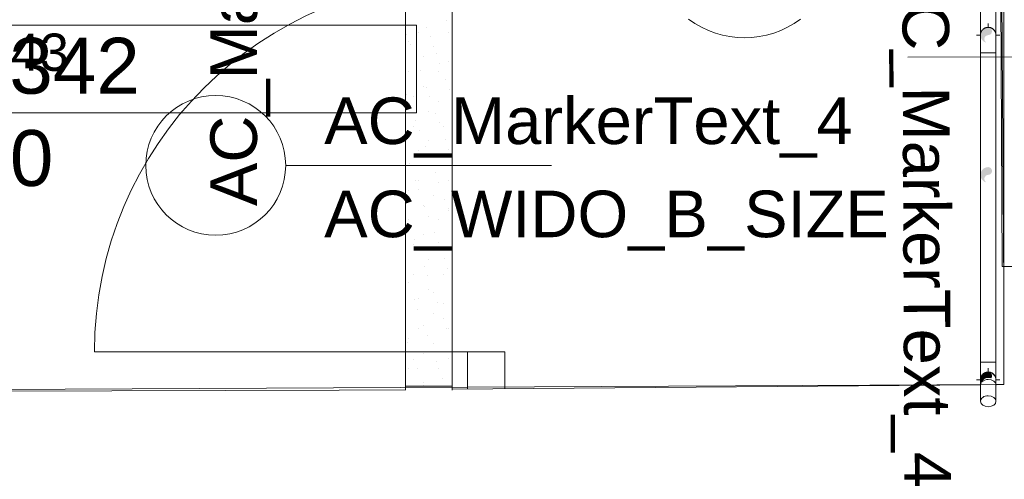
# Model space of a CAD drawing. Header units: millimetres. Extents: x -68772 to 137055, y -73300 to 19650.
# Tile 40 of 212: x 41646 to 43757, y -42682 to -41695. Entities that reach past the tile are written whole.
import ezdxf
from ezdxf.enums import TextEntityAlignment as Align

# ---------------------------------------------------------------- set-up
doc = ezdxf.new("R2010")
doc.units = ezdxf.units.MM
doc.header["$MEASUREMENT"] = 0
for name, color, linetype, lineweight in [('Center Line_Nr_pióra__7', 7, 'Continuous', 5), ('Drop_Nr_pióra__7', 7, 'Continuous', 5), ('Nowe_0_Nr_pióra__7', 7, 'Continuous', 5), ('Nowe_Cut Pattern_Nr_pióra__252', 250, 'Continuous', 18), ('Nowe_Drzwi ARCHICAD_Nr_pióra__7', 7, 'Continuous', 5), ('Nowe_Metryczki pomieszczeń ARCHICADa_Nr_pióra__1', 7, 'Continuous', 18), ('Nowe_Okna ARCHICADa_Nr_pióra__7', 7, 'Continuous', 5), ('Nowe_Panel_Nr_pióra__7', 7, 'Continuous', 5), ('Nowe_Walls_Nr_pióra__238', 7, 'Continuous', 13), ('Nowe_Znaczniki drzwi ARCHICADa_Nr_pióra__7', 7, 'Continuous', 5), ('Nowe_Znaczniki okien ARCHICADa_Nr_pióra__7', 7, 'Continuous', 5), ('Pipe Fittings_Nr_pióra__3', 7, 'Continuous', 18), ('Pipes_Nr_pióra__7', 7, 'Continuous', 5), ('Plumbing Fixtures_Nr_pióra__7', 7, 'Continuous', 5), ('Spot Elevations_Nr_pióra__7', 7, 'Continuous', 5), ('Walls_Nr_pióra__238', 7, 'Continuous', 13), ('Walls_Nr_pióra__7', 7, 'Continuous', 5)]:
    doc.layers.add(name, color=color, linetype=linetype, lineweight=lineweight)
doc.styles.add('GENERATED_STYLE_1', font='arial.ttf')
doc.linetypes.add('Przekreślana podwójnie', pattern='A,0,[1,RZUT PARTERU DWORZEC 51.Shx,S=1.587302,R=0,X=0,Y=0],-300,0', length=300)

msp = doc.modelspace()

# ---------------------------------------------------------------- hatches: boundary and pattern name
at = {"layer": 'Drop_Nr_pióra__7', "linetype": 'Continuous', "lineweight": 5}
for points in [[(43706.6, -41724), (43706, -41728.3), (43706.6, -41732.6), (43708.2, -41736.6), (43710.9, -41740.1), (43714.3, -41742.8), (43718.4, -41744.4), (43715.5, -41740.8), (43714.3, -41736.6), (43715.5, -41732.5), (43718.5, -41729.4), (43726.9, -41727.2), (43729.9, -41724.1), (43731, -41719.9), (43729.9, -41715.8), (43728.6, -41714), (43724.9, -41711.9), (43722.7, -41711.6), (43718.4, -41712.2), (43714.3, -41713.8), (43710.9, -41716.5), (43708.2, -41719.9)], [(43706.6, -42024), (43706, -42028.3), (43706.6, -42032.6), (43708.2, -42036.6), (43710.9, -42040.1), (43714.3, -42042.8), (43718.4, -42044.4), (43715.5, -42040.8), (43714.3, -42036.6), (43715.5, -42032.5), (43718.5, -42029.4), (43726.9, -42027.2), (43729.9, -42024.1), (43731, -42019.9), (43729.9, -42015.8), (43728.6, -42014), (43724.9, -42011.9), (43722.7, -42011.6), (43718.4, -42012.2), (43714.3, -42013.8), (43710.9, -42016.5), (43708.2, -42019.9)], [(43706.6, -42464), (43706.1, -42469.2), (43706.8, -42473.3), (43707.9, -42475.8), (43709.4, -42472.4), (43711.6, -42469.2), (43715.3, -42466), (43719.9, -42464), (43721.6, -42464), (43722.7, -42464.4), (43725.8, -42464), (43727, -42464.4), (43729, -42465.3), (43730.8, -42462.1), (43730.8, -42457.8), (43728.6, -42454), (43724.9, -42451.9), (43722.7, -42451.6), (43718.4, -42452.2), (43714.3, -42453.8), (43710.9, -42456.5), (43708.2, -42459.9)]]:
    msp.add_hatch(color=256, dxfattribs=at).paths.add_polyline_path(points)

# ---------------------------------------------------------------- linework, layer by layer
at = {"layer": 'Center Line_Nr_pióra__7', "linetype": 'Przekreślana podwójnie', "lineweight": 5}
for p, q in [((43722.7, -41711.6), (43722.7, -41703.3)), ((43697.7, -41728.3), (43706, -41728.3)), ((43739.3, -41728.3), (43747.7, -41728.3)), ((43722.7, -42451.6), (43722.7, -42443.3)), ((43697.7, -42468.3), (43706, -42468.3)), ((43739.2, -42468.3), (43747.7, -42468.3))]:
    msp.add_line(p, q, dxfattribs=at)
at = {"layer": 'Nowe_0_Nr_pióra__7', "linetype": 'Continuous', "lineweight": 5}
for p, q in [((42560.8, -41696.2), (42560.8, -41696.2)), ((42518.5, -41711.5), (42518.5, -41711.5)), ((42476.3, -41726.9), (42476.3, -41726.9)), ((42500.7, -41721.8), (42500.7, -41721.8)), ((42526.1, -41732.2), (42526.1, -41732.2)), ((42564.3, -41721.8), (42564.3, -41721.8)), ((42479.4, -41743), (42479.4, -41743)), ((42483.8, -41747.6), (42483.8, -41747.6)), ((42532.5, -41753.7), (42532.5, -41753.7)), ((42496.8, -41783.3), (42496.8, -41783.3)), ((42511.3, -41774.9), (42511.3, -41774.9)), ((42539.1, -41767.9), (42539.1, -41767.9)), ((42504.3, -41804), (42504.3, -41804)), ((42546.6, -41788.6), (42546.6, -41788.6)), ((42564.3, -41785.5), (42564.3, -41785.5)), ((42479.4, -41806.7), (42479.4, -41806.7)), ((42543.1, -41806.7), (42543.1, -41806.7)), ((42559.6, -41824.3), (42559.6, -41824.3)), ((42511.3, -41838.5), (42511.3, -41838.5)), ((42517.3, -41839.7), (42517.3, -41839.7)), ((42567.1, -41845), (42567.1, -41845)), ((42475, -41855.1), (42475, -41855.1)), ((42490, -41859.7), (42490, -41859.7)), ((42524.8, -41860.4), (42524.8, -41860.4)), ((42482.5, -41875.8), (42482.5, -41875.8)), ((42543.1, -41870.3), (42543.1, -41870.3)), ((42521.9, -41891.5), (42521.9, -41891.5)), ((42537.8, -41896.1), (42537.8, -41896.1)), ((42490, -41923.4), (42490, -41923.4)), ((42495.5, -41911.5), (42495.5, -41911.5)), ((42503.1, -41932.1), (42503.1, -41932.1)), ((42545.3, -41916.8), (42545.3, -41916.8)), ((42553.7, -41923.4), (42553.7, -41923.4)), ((42558.3, -41952.5), (42558.3, -41952.5)), ((42516.1, -41967.9), (42516.1, -41967.9)), ((42521.9, -41955.2), (42521.9, -41955.2)), ((42565.9, -41973.1), (42565.9, -41973.1)), ((42473.8, -41983.2), (42473.8, -41983.2)), ((42500.7, -41976.4), (42500.7, -41976.4)), ((42523.6, -41988.5), (42523.6, -41988.5)), ((42553.7, -41987), (42553.7, -41987)), ((42481.3, -42003.9), (42481.3, -42003.9)), ((42532.5, -42008.2), (42532.5, -42008.2)), ((42536.6, -42024.2), (42536.6, -42024.2)), ((42494.3, -42039.6), (42494.3, -42039.6)), ((42500.7, -42040), (42500.7, -42040)), ((42544.1, -42044.9), (42544.1, -42044.9)), ((42564.3, -42040), (42564.3, -42040)), ((42479.4, -42061.2), (42479.4, -42061.2)), ((42501.8, -42060.3), (42501.8, -42060.3)), ((42532.5, -42071.8), (42532.5, -42071.8)), ((42511.3, -42093.1), (42511.3, -42093.1)), ((42514.8, -42096), (42514.8, -42096)), ((42557.1, -42080.6), (42557.1, -42080.6)), ((42472.5, -42111.4), (42472.5, -42111.4)), ((42522.3, -42116.7), (42522.3, -42116.7)), ((42564.3, -42103.7), (42564.3, -42103.7)), ((42564.6, -42101.3), (42564.6, -42101.3)), ((42479.4, -42124.9), (42479.4, -42124.9)), ((42480.1, -42132.1), (42480.1, -42132.1)), ((42543.1, -42124.9), (42543.1, -42124.9)), ((42511.3, -42156.7), (42511.3, -42156.7)), ((42535.3, -42152.4), (42535.3, -42152.4)), ((42490, -42177.9), (42490, -42177.9)), ((42493, -42167.8), (42493, -42167.8)), ((42542.9, -42173.1), (42542.9, -42173.1)), ((42500.6, -42188.5), (42500.6, -42188.5)), ((42543.1, -42188.5), (42543.1, -42188.5)), ((42513.6, -42224.2), (42513.6, -42224.2)), ((42521.9, -42209.7), (42521.9, -42209.7)), ((42555.9, -42208.8), (42555.9, -42208.8)), ((42490, -42241.6), (42490, -42241.6)), ((42521.1, -42244.8), (42521.1, -42244.8)), ((42553.7, -42241.6), (42553.7, -42241.6)), ((42563.4, -42229.4), (42563.4, -42229.4)), ((42478.8, -42260.2), (42478.8, -42260.2)), ((42521.9, -42273.4), (42521.9, -42273.4)), ((42534.1, -42280.5), (42534.1, -42280.5)), ((42491.8, -42295.9), (42491.8, -42295.9)), ((42500.7, -42294.6), (42500.7, -42294.6)), ((42541.6, -42301.2), (42541.6, -42301.2)), ((42553.7, -42305.2), (42553.7, -42305.2)), ((42499.3, -42316.6), (42499.3, -42316.6)), ((42532.5, -42326.4), (42532.5, -42326.4)), ((42512.3, -42352.3), (42512.3, -42352.3)), ((42554.6, -42336.9), (42554.6, -42336.9)), ((42500.7, -42358.2), (42500.7, -42358.2)), ((42519.8, -42373), (42519.8, -42373)), ((42562.1, -42357.6), (42562.1, -42357.6)), ((42564.3, -42358.2), (42564.3, -42358.2)), ((42477.6, -42388.4), (42477.6, -42388.4)), ((42479.4, -42379.4), (42479.4, -42379.4)), ((42532.5, -42390), (42532.5, -42390)), ((42511.3, -42411.3), (42511.3, -42411.3)), ((42532.8, -42408.7), (42532.8, -42408.7)), ((42490.6, -42424.1), (42490.6, -42424.1)), ((42540.4, -42429.4), (42540.4, -42429.4)), ((42564.3, -42421.9), (42564.3, -42421.9)), ((42479.4, -42443.1), (42479.4, -42443.1)), ((42498.1, -42444.8), (42498.1, -42444.8)), ((42543.1, -42443.1), (42543.1, -42443.1)), ((42511.1, -42480.5), (42511.1, -42480.5)), ((42511.3, -42474.9), (42511.3, -42474.9)), ((42553.4, -42465.1), (42553.4, -42465.1))]:
    msp.add_line(p, q, dxfattribs=at)
at = {"layer": 'Nowe_Cut Pattern_Nr_pióra__252', "linetype": 'Continuous', "lineweight": 18}
for p, q in [((43756.2, -42478.4), (43756.2, -41218.1)), ((40242.3, -42495.6), (43756.2, -42478.4))]:
    msp.add_line(p, q, dxfattribs=at)
at = {"layer": 'Nowe_Drzwi ARCHICAD_Nr_pióra__7', "linetype": 'Continuous', "lineweight": 5}
for p, q in [((42606.2, -42407.9), (41806.2, -42407.9)), ((42606.2, -42487.9), (42606.2, -42407.9)), ((42606.2, -42407.9), (42686.2, -42407.9)), ((42686.2, -42407.9), (42686.2, -42487.9))]:
    msp.add_line(p, q, dxfattribs=at)
at = {"layer": 'Nowe_Drzwi ARCHICAD_Nr_pióra__7', "linetype": 'Continuous', "lineweight": 5, "extrusion": (0, 0, -1)}
msp.add_ellipse((42606.2, -42407.9), major_axis=(-565.7, 565.7), ratio=1, start_param=5.497787, end_param=7.068583, dxfattribs=at)
at = {"layer": 'Nowe_Metryczki pomieszczeń ARCHICADa_Nr_pióra__1', "linetype": 'Continuous', "lineweight": 18}
for p, q in [((40367.2, -41706.6), (42496.8, -41706.6)), ((42496.8, -41706.6), (42496.8, -41895.1)), ((42496.8, -41895.1), (40367.2, -41895.1))]:
    msp.add_line(p, q, dxfattribs=at)
at = {"layer": 'Nowe_Okna ARCHICADa_Nr_pióra__7', "linetype": 'Continuous', "lineweight": 5}
for p in [(43748.6, -41325), (44167.3, -42223.3)]:
    msp.add_line(p, (43752.3, -42225), dxfattribs=at)
at = {"layer": 'Nowe_Panel_Nr_pióra__7', "linetype": 'Continuous', "lineweight": 5}
msp.add_line((44167.3, -42223.3), (43752.3, -42225), dxfattribs=at)
at = {"layer": 'Nowe_Walls_Nr_pióra__238', "linetype": 'Continuous', "lineweight": 13}
msp.add_line((42572.9, -42482), (42473.9, -42482), dxfattribs=at)
at = {"layer": 'Nowe_Znaczniki drzwi ARCHICADa_Nr_pióra__7', "linetype": 'Continuous', "lineweight": 5}
msp.add_line((42216.2, -42007.9), (42786.2, -42007.9), dxfattribs=at)
for start, end in [(90, 270), (270, 90)]:
    msp.add_arc((42066.2, -42007.9), 150, start, end, dxfattribs=at)
at = {"layer": 'Nowe_Znaczniki okien ARCHICADa_Nr_pióra__7', "linetype": 'Continuous', "lineweight": 5}
msp.add_line((44640.5, -41771.4), (43550.5, -41775.8), dxfattribs=at)
at = {"layer": 'Pipe Fittings_Nr_pióra__3', "linetype": 'Continuous', "lineweight": 18}
for p, q in [((43707.6, -41721), (43707.3, -41721.6)), ((43707.9, -41720.4), (43707.6, -41721)), ((43708.3, -41719.8), (43707.9, -41720.4)), ((43708.6, -41719.2), (43708.3, -41719.8)), ((43709, -41718.7), (43708.6, -41719.2)), ((43709.4, -41718.1), (43709, -41718.7)), ((43709.8, -41717.6), (43709.4, -41718.1)), ((43710.2, -41717.1), (43709.8, -41717.6)), ((43710.7, -41716.6), (43710.2, -41717.1)), ((43711.7, -41715.7), (43711.2, -41716.1)), ((43712.2, -41715.3), (43711.7, -41715.7)), ((43712.7, -41714.9), (43712.2, -41715.3)), ((43713.2, -41714.5), (43712.7, -41714.9)), ((43713.8, -41714.1), (43713.2, -41714.5)), ((43714.4, -41713.8), (43713.8, -41714.1)), ((43715, -41713.4), (43714.4, -41713.8)), ((43715.6, -41713.1), (43715, -41713.4)), ((43716.2, -41712.9), (43715.6, -41713.1)), ((43716.8, -41712.6), (43716.2, -41712.9)), ((43717.4, -41712.4), (43716.8, -41712.6)), ((43718.1, -41712.2), (43717.4, -41712.4)), ((43718.7, -41712), (43718.1, -41712.2)), ((43719.4, -41711.9), (43718.7, -41712)), ((43720, -41711.8), (43719.4, -41711.9)), ((43720.7, -41711.7), (43720, -41711.8)), ((43721.4, -41711.6), (43720.7, -41711.7)), ((43722, -41711.6), (43721.4, -41711.6)), ((43722.7, -41711.5), (43722, -41711.6)), ((43723.5, -41711.6), (43722.9, -41711.5)), ((43724.2, -41711.6), (43723.5, -41711.6)), ((43724.9, -41711.7), (43724.2, -41711.6)), ((43725.5, -41711.8), (43724.9, -41711.7)), ((43726.2, -41711.9), (43725.5, -41711.8)), ((43726.9, -41712.1), (43726.2, -41711.9)), ((43727.5, -41712.2), (43726.9, -41712.1)), ((43728.1, -41712.4), (43727.5, -41712.2)), ((43728.8, -41712.7), (43728.1, -41712.4)), ((43729.4, -41712.9), (43728.8, -41712.7)), ((43730, -41713.2), (43729.4, -41712.9)), ((43730.6, -41713.5), (43730, -41713.2)), ((43731.2, -41713.8), (43730.6, -41713.5)), ((43731.7, -41714.2), (43731.2, -41713.8)), ((43732.3, -41714.6), (43731.7, -41714.2)), ((43732.8, -41715), (43732.3, -41714.6)), ((43733.4, -41715.4), (43732.8, -41715)), ((43733.9, -41715.8), (43733.4, -41715.4)), ((43734.4, -41716.3), (43733.9, -41715.8)), ((43735.3, -41717.2), (43734.8, -41716.7)), ((43735.7, -41717.8), (43735.3, -41717.2)), ((43736.1, -41718.3), (43735.7, -41717.8)), ((43736.5, -41718.8), (43736.1, -41718.3)), ((43736.9, -41719.4), (43736.5, -41718.8)), ((43737.2, -41720), (43736.9, -41719.4)), ((43737.6, -41720.6), (43737.2, -41720)), ((43737.9, -41721.2), (43737.6, -41720.6)), ((43705.9, -41728.6), (43705.9, -41728.8)), ((43705.9, -41728.8), (43705.9, -41729)), ((43705.9, -41729), (43705.9, -41729.4)), ((43705.9, -41729.4), (43705.9, -41729.8)), ((43705.9, -41729.8), (43705.9, -41730.2)), ((43705.9, -41730.2), (43705.9, -41730.7)), ((43705.9, -41730.7), (43705.9, -41731.3)), ((43705.9, -41731.3), (43705.9, -41731.9)), ((43705.9, -41731.9), (43705.9, -41732.6)), ((43705.9, -41732.6), (43705.9, -41733.3)), ((43705.9, -41733.3), (43705.9, -41734.1)), ((43705.9, -41734.1), (43705.9, -41734.9)), ((43705.9, -41734.9), (43705.9, -41735.8)), ((43705.9, -41735.8), (43705.9, -41736.7)), ((43705.9, -41736.7), (43705.9, -41737.7)), ((43705.9, -41737.7), (43705.9, -41738.7)), ((43705.9, -41738.7), (43705.9, -41739.8)), ((43705.9, -41739.8), (43705.9, -41740.9)), ((43705.9, -41740.9), (43705.9, -41742.1)), ((43705.9, -41742.1), (43705.9, -41743.3)), ((43706.1, -41726.1), (43706, -41726.8)), ((43706, -41726.8), (43706, -41727.4)), ((43706, -41727.4), (43705.9, -41728.1)), ((43706.2, -41725.4), (43706.1, -41726.1)), ((43706.3, -41724.8), (43706.2, -41725.4)), ((43706.5, -41724.1), (43706.3, -41724.8)), ((43706.7, -41723.5), (43706.5, -41724.1)), ((43706.9, -41722.8), (43706.7, -41723.5)), ((43707.1, -41722.2), (43706.9, -41722.8)), ((43707.3, -41721.6), (43707.1, -41722.2)), ((43738.1, -41721.8), (43737.9, -41721.2)), ((43738.4, -41722.4), (43738.1, -41721.8)), ((43738.6, -41723), (43738.4, -41722.4)), ((43738.8, -41723.7), (43738.6, -41723)), ((43739, -41724.3), (43738.8, -41723.7)), ((43739.1, -41725), (43739, -41724.3)), ((43739.2, -41725.6), (43739.1, -41725)), ((43739.3, -41726.3), (43739.2, -41725.6)), ((43739.4, -41726.9), (43739.3, -41726.3)), ((43739.4, -41727.6), (43739.4, -41726.9)), ((43739.4, -41728.3), (43739.4, -41727.6)), ((43739.4, -41728.6), (43739.4, -41728.4)), ((43739.4, -41728.8), (43739.4, -41728.6)), ((43739.4, -41729.1), (43739.4, -41728.8)), ((43739.4, -41729.5), (43739.4, -41729.1)), ((43739.4, -41729.9), (43739.4, -41729.5)), ((43739.4, -41730.3), (43739.4, -41729.9)), ((43739.4, -41730.9), (43739.4, -41730.3)), ((43739.4, -41731.4), (43739.4, -41730.9)), ((43739.4, -41732.1), (43739.4, -41731.4)), ((43739.4, -41732.8), (43739.4, -41732.1)), ((43739.4, -41733.5), (43739.4, -41732.8)), ((43739.4, -41734.3), (43739.4, -41733.5)), ((43739.4, -41735.2), (43739.4, -41734.3)), ((43739.4, -41736.1), (43739.4, -41735.2)), ((43739.4, -41737), (43739.4, -41736.1)), ((43739.4, -41738), (43739.4, -41737)), ((43739.4, -41739), (43739.4, -41738)), ((43739.4, -41740.1), (43739.4, -41739)), ((43739.4, -41741.2), (43739.4, -41740.1)), ((43739.4, -41742.4), (43739.4, -41741.2)), ((43705.9, -41743.3), (43705.9, -41744.5)), ((43705.9, -41744.5), (43705.9, -41745.8)), ((43705.9, -41745.8), (43705.9, -41747.1)), ((43705.9, -41747.1), (43705.9, -41748.4)), ((43705.9, -41748.4), (43705.9, -41749.7)), ((43705.9, -41749.7), (43705.9, -41751.1)), ((43705.9, -41751.1), (43705.9, -41752.5)), ((43705.9, -41752.5), (43705.9, -41753.9)), ((43705.9, -41753.9), (43705.9, -41755.4)), ((43705.9, -41755.4), (43705.9, -41756.9)), ((43705.9, -41756.9), (43705.9, -41758.3)), ((43705.9, -41758.3), (43705.9, -41759.8)), ((43705.9, -41759.8), (43705.9, -41761.3)), ((43705.9, -41761.3), (43705.9, -41762.8)), ((43705.9, -41762.8), (43705.9, -41764.4)), ((43739.4, -41743.6), (43739.4, -41742.4)), ((43739.4, -41744.8), (43739.4, -41743.6)), ((43739.4, -41746.1), (43739.4, -41744.8)), ((43739.4, -41747.4), (43739.4, -41746.1)), ((43739.4, -41748.7), (43739.4, -41747.4)), ((43739.4, -41750.1), (43739.4, -41748.7)), ((43739.4, -41751.5), (43739.4, -41750.1)), ((43739.4, -41752.9), (43739.4, -41751.5)), ((43739.4, -41754.3), (43739.4, -41752.9)), ((43739.4, -41755.8), (43739.4, -41754.3)), ((43739.4, -41757.3), (43739.4, -41755.8)), ((43739.4, -41758.7), (43739.4, -41757.3)), ((43739.4, -41760.2), (43739.4, -41758.7)), ((43739.4, -41761.7), (43739.4, -41760.2)), ((43739.4, -41763.3), (43739.4, -41761.7)), ((43739.4, -41764.8), (43739.4, -41763.3)), ((43705.9, -41764.4), (43705.9, -41765.9)), ((43705.9, -41765.9), (43705.9, -41766.3)), ((43722.7, -41766.3), (43705.9, -41766.3)), ((43739.4, -41766.3), (43722.7, -41766.3)), ((43739.4, -41766.3), (43739.4, -41764.8)), ((43705.9, -42430.7), (43705.9, -42430.3)), ((43705.9, -42430.3), (43722.7, -42430.3)), ((43705.9, -42432.2), (43705.9, -42430.7)), ((43705.9, -42433.7), (43705.9, -42432.2)), ((43705.9, -42435.2), (43705.9, -42433.7)), ((43705.9, -42436.7), (43705.9, -42435.2)), ((43705.9, -42438.2), (43705.9, -42436.7)), ((43705.9, -42439.7), (43705.9, -42438.2)), ((43722.7, -42430.3), (43739.4, -42430.3)), ((43739.4, -42430.3), (43739.4, -42431.8)), ((43739.4, -42431.8), (43739.4, -42433.3)), ((43739.4, -42433.3), (43739.4, -42434.8)), ((43739.4, -42434.8), (43739.4, -42436.3)), ((43739.4, -42436.3), (43739.4, -42437.8)), ((43739.4, -42437.8), (43739.4, -42439.3)), ((43705.9, -42441.2), (43705.9, -42439.7)), ((43705.9, -42442.6), (43705.9, -42441.2)), ((43705.9, -42444.1), (43705.9, -42442.6)), ((43705.9, -42445.5), (43705.9, -42444.1)), ((43705.9, -42446.8), (43705.9, -42445.5)), ((43705.9, -42448.2), (43705.9, -42446.8)), ((43705.9, -42449.5), (43705.9, -42448.2)), ((43705.9, -42450.8), (43705.9, -42449.5)), ((43705.9, -42452.1), (43705.9, -42450.8)), ((43705.9, -42453.3), (43705.9, -42452.1)), ((43705.9, -42454.5), (43705.9, -42453.3)), ((43705.9, -42455.7), (43705.9, -42454.5)), ((43705.9, -42456.8), (43705.9, -42455.7)), ((43705.9, -42457.8), (43705.9, -42456.8)), ((43705.9, -42458.9), (43705.9, -42457.8)), ((43705.9, -42459.8), (43705.9, -42458.9)), ((43705.9, -42460.8), (43705.9, -42459.8)), ((43708.3, -42459.8), (43707.9, -42460.4)), ((43708.6, -42459.2), (43708.3, -42459.8)), ((43709, -42458.7), (43708.6, -42459.2)), ((43709.4, -42458.1), (43709, -42458.7)), ((43709.8, -42457.6), (43709.4, -42458.1)), ((43710.2, -42457.1), (43709.8, -42457.6)), ((43710.7, -42456.6), (43710.2, -42457.1)), ((43711.7, -42455.7), (43711.2, -42456.1)), ((43712.2, -42455.3), (43711.7, -42455.7)), ((43712.7, -42454.9), (43712.2, -42455.3)), ((43713.2, -42454.5), (43712.7, -42454.9)), ((43713.8, -42454.1), (43713.2, -42454.5)), ((43714.4, -42453.8), (43713.8, -42454.1)), ((43715, -42453.4), (43714.4, -42453.8)), ((43715.6, -42453.1), (43715, -42453.4)), ((43716.2, -42452.9), (43715.6, -42453.1)), ((43716.8, -42452.6), (43716.2, -42452.9)), ((43717.4, -42452.4), (43716.8, -42452.6)), ((43718.1, -42452.2), (43717.4, -42452.4)), ((43718.7, -42452), (43718.1, -42452.2)), ((43719.4, -42451.9), (43718.7, -42452)), ((43720, -42451.8), (43719.4, -42451.9)), ((43720.7, -42451.7), (43720, -42451.8)), ((43721.4, -42451.6), (43720.7, -42451.7)), ((43722, -42451.6), (43721.4, -42451.6)), ((43722.7, -42451.5), (43722, -42451.6)), ((43723.5, -42451.6), (43722.9, -42451.5)), ((43724.2, -42451.6), (43723.5, -42451.6)), ((43724.9, -42451.7), (43724.2, -42451.6)), ((43725.5, -42451.8), (43724.9, -42451.7)), ((43726.2, -42451.9), (43725.5, -42451.8)), ((43726.9, -42452.1), (43726.2, -42451.9)), ((43727.5, -42452.2), (43726.9, -42452.1)), ((43728.1, -42452.4), (43727.5, -42452.2)), ((43728.8, -42452.7), (43728.1, -42452.4)), ((43729.4, -42452.9), (43728.8, -42452.7)), ((43730, -42453.2), (43729.4, -42452.9)), ((43730.6, -42453.5), (43730, -42453.2)), ((43731.2, -42453.8), (43730.6, -42453.5)), ((43731.7, -42454.2), (43731.2, -42453.8)), ((43732.3, -42454.6), (43731.7, -42454.2)), ((43732.8, -42455), (43732.3, -42454.6)), ((43733.4, -42455.4), (43732.8, -42455)), ((43733.9, -42455.8), (43733.4, -42455.4)), ((43734.4, -42456.3), (43733.9, -42455.8)), ((43735.3, -42457.2), (43734.8, -42456.7)), ((43735.7, -42457.8), (43735.3, -42457.2)), ((43736.1, -42458.3), (43735.7, -42457.8)), ((43736.5, -42458.8), (43736.1, -42458.3)), ((43736.9, -42459.4), (43736.5, -42458.8)), ((43737.2, -42460), (43736.9, -42459.4)), ((43737.6, -42460.6), (43737.2, -42460)), ((43739.4, -42439.3), (43739.4, -42440.8)), ((43739.4, -42440.8), (43739.4, -42442.2)), ((43739.4, -42442.2), (43739.4, -42443.7)), ((43739.4, -42443.7), (43739.4, -42445.1)), ((43739.4, -42445.1), (43739.4, -42446.5)), ((43739.4, -42446.5), (43739.4, -42447.8)), ((43739.4, -42447.8), (43739.4, -42449.2)), ((43739.4, -42449.2), (43739.4, -42450.5)), ((43739.4, -42450.5), (43739.4, -42451.7)), ((43739.4, -42451.7), (43739.4, -42453)), ((43739.4, -42453), (43739.4, -42454.2)), ((43739.4, -42454.2), (43739.4, -42455.3)), ((43739.4, -42455.3), (43739.4, -42456.5)), ((43739.4, -42456.5), (43739.4, -42457.5)), ((43739.4, -42457.5), (43739.4, -42458.6)), ((43739.4, -42458.6), (43739.4, -42459.6)), ((43739.4, -42459.6), (43739.4, -42460.5)), ((43705.9, -42461.7), (43705.9, -42460.8)), ((43705.9, -42462.5), (43705.9, -42461.7)), ((43705.9, -42463.3), (43705.9, -42462.5)), ((43705.9, -42464), (43705.9, -42463.3)), ((43705.9, -42464.7), (43705.9, -42464)), ((43705.9, -42465.3), (43705.9, -42464.7)), ((43705.9, -42465.9), (43705.9, -42465.3)), ((43705.9, -42466.4), (43705.9, -42465.9)), ((43705.9, -42466.8), (43705.9, -42466.4)), ((43705.9, -42467.2), (43705.9, -42466.8)), ((43705.9, -42467.5), (43705.9, -42467.2)), ((43705.9, -42467.8), (43705.9, -42467.5)), ((43705.9, -42468.6), (43705.9, -42468.8)), ((43705.9, -42468.8), (43705.9, -42469)), ((43705.9, -42469), (43705.9, -42469.4)), ((43705.9, -42469.4), (43705.9, -42469.8)), ((43705.9, -42469.8), (43705.9, -42470.2)), ((43705.9, -42470.2), (43705.9, -42470.7)), ((43705.9, -42470.7), (43705.9, -42471.3)), ((43705.9, -42471.3), (43705.9, -42471.9)), ((43705.9, -42471.9), (43705.9, -42472.6)), ((43705.9, -42472.6), (43705.9, -42473.3)), ((43705.9, -42473.3), (43705.9, -42474.1)), ((43705.9, -42474.1), (43705.9, -42474.9)), ((43705.9, -42474.9), (43705.9, -42475.8)), ((43705.9, -42475.8), (43705.9, -42476.7)), ((43705.9, -42476.7), (43705.9, -42477.7)), ((43705.9, -42477.7), (43705.9, -42478.7)), ((43705.9, -42478.7), (43705.9, -42479.4)), ((43706.1, -42466.1), (43706, -42466.8)), ((43706, -42466.8), (43706, -42467.4)), ((43706, -42467.4), (43705.9, -42468.1)), ((43706.2, -42465.4), (43706.1, -42466.1)), ((43706.3, -42464.8), (43706.2, -42465.4)), ((43706.5, -42464.1), (43706.3, -42464.8)), ((43706.7, -42463.5), (43706.5, -42464.1)), ((43706.9, -42462.8), (43706.7, -42463.5)), ((43707.1, -42462.2), (43706.9, -42462.8)), ((43707.3, -42461.6), (43707.1, -42462.2)), ((43707.6, -42461), (43707.3, -42461.6)), ((43707.9, -42460.4), (43707.6, -42461)), ((43737.9, -42461.2), (43737.6, -42460.6)), ((43738.1, -42461.8), (43737.9, -42461.2)), ((43738.4, -42462.4), (43738.1, -42461.8)), ((43738.6, -42463), (43738.4, -42462.4)), ((43738.8, -42463.7), (43738.6, -42463)), ((43739, -42464.3), (43738.8, -42463.7)), ((43739.1, -42465), (43739, -42464.3)), ((43739.2, -42465.6), (43739.1, -42465)), ((43739.3, -42466.3), (43739.2, -42465.6)), ((43739.4, -42466.9), (43739.3, -42466.3)), ((43739.4, -42460.5), (43739.4, -42461.4)), ((43739.4, -42461.4), (43739.4, -42462.3)), ((43739.4, -42462.3), (43739.4, -42463.1)), ((43739.4, -42463.1), (43739.4, -42463.8)), ((43739.4, -42463.8), (43739.4, -42464.5)), ((43739.4, -42464.5), (43739.4, -42465.1)), ((43739.4, -42465.1), (43739.4, -42465.7)), ((43739.4, -42465.7), (43739.4, -42466.2)), ((43739.4, -42466.2), (43739.4, -42466.7)), ((43739.4, -42466.7), (43739.4, -42467.1)), ((43739.4, -42467.6), (43739.4, -42466.9)), ((43739.4, -42467.1), (43739.4, -42467.4)), ((43739.4, -42467.4), (43739.4, -42467.7)), ((43739.4, -42468.3), (43739.4, -42467.6)), ((43739.4, -42468.7), (43739.4, -42468.5)), ((43739.4, -42468.9), (43739.4, -42468.7)), ((43739.4, -42469.2), (43739.4, -42468.9)), ((43739.4, -42469.6), (43739.4, -42469.2)), ((43739.4, -42470), (43739.4, -42469.6)), ((43739.4, -42470.5), (43739.4, -42470)), ((43739.4, -42471.1), (43739.4, -42470.5)), ((43739.4, -42471.7), (43739.4, -42471.1)), ((43739.4, -42472.3), (43739.4, -42471.7)), ((43739.4, -42473), (43739.4, -42472.3)), ((43739.4, -42473.8), (43739.4, -42473)), ((43739.4, -42474.6), (43739.4, -42473.8)), ((43739.4, -42475.5), (43739.4, -42474.6)), ((43739.4, -42476.4), (43739.4, -42475.5)), ((43739.4, -42477.4), (43739.4, -42476.4)), ((43739.4, -42478.4), (43739.4, -42477.4)), ((43739.4, -42479.4), (43739.4, -42478.4))]:
    msp.add_line(p, q, dxfattribs=at)
for centre, major_axis, ratio, start_param, end_param in [((43722.7, -41728.3), (11.8, 11.8), 1, 5.759587, 6.938071), ((43722.7, -41728.3), (-11.8, 11.8), 1, 3.869067, 4.049775), ((43722.7, -42468.3), (11.8, 11.8), 1, 5.759586, 6.93807), ((43722.7, -42479.4), (16.8, 0), 0.707105, 2.733354, 3.141593), ((43722.7, -42479.4), (-16.8, 0), 0.707105, -1.570796, -0.641814), ((43722.7, -42479.4), (16.8, 0), 0.707105, 0, 1.570796), ((43722.7, -42468.3), (-11.8, 11.8), 1, 3.829796, 4.011609)]:
    msp.add_ellipse(centre, major_axis=major_axis, ratio=ratio, start_param=start_param, end_param=end_param, dxfattribs=at)
at = {"layer": 'Pipes_Nr_pióra__7', "linetype": 'Przekreślana podwójnie', "lineweight": 5}
for p, q in [((43706, -41324.6), (43706, -41730.8)), ((43739.4, -41733.1), (43739.4, -41324.8)), ((43706, -41734.9), (43706, -41740.2)), ((43706, -41766.3), (43706, -42430.3)), ((43718.4, -41766.3), (43727, -41766.3)), ((43739.4, -42430.3), (43739.4, -41766.3)), ((43727, -42430.3), (43718.4, -42430.3)), ((43706, -42479.4), (43706, -42514.2)), ((43739.4, -42514.2), (43739.4, -42479.4))]:
    msp.add_line(p, q, dxfattribs=at)
for start_param, end_param in [(1.570796, 3.141593), (3.141593, 4.712389), (0, 1.570796), (4.712389, 6.283185)]:
    msp.add_ellipse((43722.7, -42514.2), major_axis=(16.7, 0), ratio=0.707107, start_param=start_param, end_param=end_param, dxfattribs=at)
at = {"layer": 'Plumbing Fixtures_Nr_pióra__7', "linetype": 'Continuous', "lineweight": 5}
msp.add_ellipse((43200.2, -41534), major_axis=(-141.4, 141.4), ratio=1, start_param=1.712693, end_param=2.999696, dxfattribs=at)
at = {"layer": 'Walls_Nr_pióra__238', "linetype": 'Continuous', "lineweight": 13}
for p, q in [((43749.8, -41324.9), (43756.2, -42268.6)), ((43756.2, -42268.6), (43756.2, -42478.4)), ((43706.1, -42478.8), (42572.9, -42488.6)), ((42331.2, -42490.6), (40242.3, -42495.6)), ((42472.9, -42489.4), (42331.2, -42490.6)), ((42472.9, -42482), (42472.9, -42489.4)), ((42473.9, -42482), (42472.9, -42482)), ((42572.9, -42488.6), (42572.9, -42482))]:
    msp.add_line(p, q, dxfattribs=at)
at = {"layer": 'Walls_Nr_pióra__7', "linetype": 'Przekreślana podwójnie', "lineweight": 5}
for p, q in [((42472.9, -41316.8), (42472.9, -42490.3)), ((42572.9, -42490.1), (42572.9, -41316.8)), ((43756.2, -42478.4), (43739.4, -42478.6))]:
    msp.add_line(p, q, dxfattribs=at)

# ---------------------------------------------------------------- texts
at = {"layer": 'Nowe_Metryczki pomieszczeń ARCHICADa_Nr_pióra__1', "lineweight": 18, "style": 'GENERATED_STYLE_1'}
for tag, text, height, p in [('DUMMY_342', ' m', 120, (40897.3, -41734)), ('DUMMY_343', '2', 80, (41080.6, -41724.9))]:
    msp.add_attdef(tag, text=text, height=height, dxfattribs=at).set_placement(p, align=Align.TOP_LEFT)
at = {"layer": 'Nowe_Znaczniki drzwi ARCHICADa_Nr_pióra__7', "lineweight": 5, "style": 'GENERATED_STYLE_1'}
msp.add_attdef('AC_MarkerText_1', text='D1', height=100, rotation=90, dxfattribs=at).set_placement((42184.7, -42095.2), align=Align.BOTTOM_LEFT)
for tag, text, p in [('AC_MarkerText_4', '90', (42298.8, -41992.1)), ('AC_WIDO_B_SIZE', '200', (42298.8, -42192.1))]:
    msp.add_attdef(tag, text=text, height=100, dxfattribs=at).set_placement(p, align=Align.BOTTOM_LEFT)
at = {"layer": 'Nowe_Znaczniki okien ARCHICADa_Nr_pióra__7', "lineweight": 5, "style": 'GENERATED_STYLE_1'}
msp.add_attdef('AC_MarkerText_4', text='hp 200', height=100, rotation=270.2351, dxfattribs=at).set_placement((43508.3, -41567.1), align=Align.BOTTOM_LEFT)
at = {"layer": 'Spot Elevations_Nr_pióra__7', "style": 'GENERATED_STYLE_1'}
msp.add_text('+0.120', height=120, dxfattribs=at).set_placement((41200.7, -42052.1))

doc.saveas('drawing.dxf')
